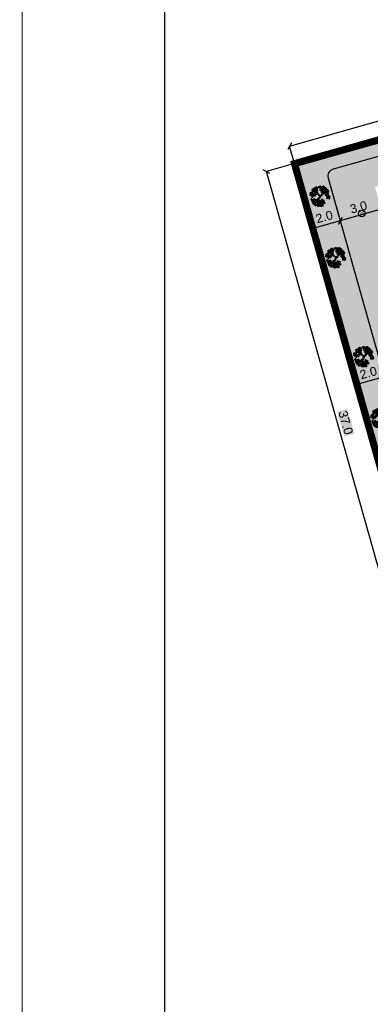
# Model space of a CAD drawing. Header units: metres. Extents: x 705847 to 708930, y 4313677 to 4316580.
# Tile 7 of 218: x 707588 to 707612, y 4313990 to 4314059. Entities that reach past the tile are written whole.
import ezdxf

# ---------------------------------------------------------------- set-up
doc = ezdxf.new("R2010")
doc.units = ezdxf.units.M
doc.header["$LTSCALE"] = 0.5
doc.header["$PDMODE"] = 35
doc.header["$PDSIZE"] = 0.3
doc.linetypes.add('JIS_09_08', pattern=[10.75, 8, -0.55, 0.55, -0.55, 0.55, -0.55])
doc.layers.add('zelen', color=69, linetype='Continuous')
for name, color, linetype, lineweight in [('Граница УЧАСТКА', 7, 'Continuous', 140), ('Рамка  штамп', 7, 'Continuous', 30), ('尺寸线层', 3, 'Continuous', 18)]:
    doc.layers.add(name, color=color, linetype=linetype, lineweight=lineweight)
doc.layers.add('Штрих ГАЗОН', color=7, linetype='Continuous', true_color=0xc8e389)
doc.layers.add('штрих ПРОЕЗДЫ', color=7, linetype='Continuous', true_color=0x415676)
doc.styles.get("Standard").update_dxf_attribs({"font": 'arial.ttf'})
doc.styles.add('宋体', font='arial.ttf')
doc.linetypes.add('FENCELINE1', pattern='A,6.35,-2.54,[133,ltypeshp.shx,S=2.54,R=0,X=-2.54,Y=0],-2.54,25.4', length=36.83)
doc.dimstyles.new('300', dxfattribs={"dimscale": 0.5, "dimtxt": 1.25, "dimasz": 0.75, "dimexe": 0, "dimexo": 0, "dimgap": 0.5, "dimtad": 1, "dimdec": 1, "dimzin": 0, "dimdsep": 46, "dimtxsty": 'Standard', "dimblk": 'OBLIQUE', "dimcen": 0, "dimclrd": 256, "dimclre": 256, "dimclrt": 256, "dimadec": 1, "dimazin": 0, "dimtfac": 1, "dimtdec": 1, "dimtofl": 0, "dimtmove": 0, "dimatfit": 3, "dimfxl": 3, "dimtfill": 2, "dimtfillclr": 7, "dimtolj": 1, "dimtzin": 0, "dimlwd": 25, "dimlwe": -1, "dimarcsym": 0})

# ---------------------------------------------------------------- blocks, each defined once
blk = doc.blocks.new('z_98')
at = {"color": 92, "linetype": 'Continuous'}
for p, q in [((-474, 77), (-445, 92)), ((-472, 35), (-474, 77)), ((-451, 23), (-472, 35)), ((-455, 143), (-426, 157)), ((-453, 100), (-455, 143)), ((-432, 88), (-453, 100)), ((-430, 44), (-451, 23)), ((-445, 92), (-430, 44)), ((-438, 4), (-413, 48)), ((-408, -7), (-438, 4)), ((-436, 216), (-407, 231)), ((-435, 173), (-436, 216)), ((-413, 161), (-435, 173)), ((-411, 109), (-432, 88)), ((-426, 157), (-411, 109)), ((-417, 282), (-388, 296)), ((-416, 239), (-417, 282)), ((-394, 227), (-416, 239)), ((-393, 182), (-413, 161)), ((-413, 48), (-383, 47)), ((-378, 23), (-408, -7)), ((-407, 231), (-393, 182)), ((-400, 143), (-375, 187)), ((-370, 132), (-400, 143)), ((-374, 248), (-394, 227)), ((-389, 90), (-360, 104)), ((-388, 47), (-389, 90)), ((-388, 296), (-374, 248)), ((-366, 35), (-388, 47)), ((-383, 47), (-378, 23)), ((-375, 187), (-346, 186)), ((-370, 155), (-341, 170)), ((-340, 162), (-370, 132)), ((-369, 113), (-370, 155)), ((-347, 101), (-369, 113)), ((-345, 56), (-366, 35)), ((-360, 104), (-345, 56)), ((-353, 17), (-328, 61)), ((-323, 6), (-353, 17)), ((-327, 122), (-347, 101)), ((-346, 186), (-340, 162)), ((-343, 227), (-293, 234)), ((-334, 196), (-343, 227)), ((-341, 170), (-327, 122)), ((-340, 273), (-307, 300)), ((-336, 249), (-340, 273)), ((-307, 245), (-336, 249)), ((-292, 191), (-334, 196)), ((-328, 61), (-299, 60)), ((-293, 36), (-323, 6)), ((-322, 94), (-272, 100)), ((-312, 63), (-322, 94)), ((-319, 140), (-286, 166)), ((-315, 115), (-319, 140)), ((-286, 111), (-315, 115)), ((-270, 57), (-312, 63)), ((-307, 300), (-278, 286)), ((-278, 286), (-307, 245)), ((-299, 60), (-293, 36)), ((-293, 234), (-276, 210)), ((-276, 210), (-292, 191)), ((-287, 359), (-237, 365)), ((-277, 327), (-287, 359)), ((-286, 166), (-256, 152)), ((-256, 152), (-286, 111)), ((-283, 404), (-250, 431)), ((-280, 380), (-283, 404)), ((-251, 376), (-280, 380)), ((-235, 322), (-277, 327)), ((-276, 298), (-243, 325)), ((-273, 273), (-276, 298)), ((-243, 270), (-273, 273)), ((-272, 100), (-255, 76)), ((-255, 76), (-270, 57)), ((-255, 164), (-222, 191)), ((-251, 140), (-255, 164)), ((-221, 417), (-251, 376)), ((-222, 136), (-251, 140)), ((-250, 431), (-221, 417)), ((-243, 325), (-214, 310)), ((-214, 310), (-243, 270)), ((-237, 365), (-219, 341)), ((-219, 341), (-235, 322)), ((-225, 308), (-175, 314)), ((-216, 277), (-225, 308)), ((-222, 354), (-189, 381)), ((-219, 329), (-222, 354)), ((-222, 191), (-193, 177)), ((-193, 177), (-222, 136)), ((-219, 429), (-187, 456)), ((-216, 405), (-219, 429)), ((-189, 326), (-219, 329)), ((-187, 401), (-216, 405)), ((-174, 271), (-216, 277)), ((-189, 381), (-160, 366)), ((-160, 366), (-189, 326)), ((-188, 154), (-138, 161)), ((-178, 123), (-188, 154)), ((-187, 456), (-157, 442)), ((-157, 442), (-187, 401)), ((-184, 200), (-152, 227)), ((-181, 176), (-184, 200)), ((-152, 172), (-181, 176)), ((-136, 118), (-178, 123)), ((-175, 314), (-158, 290)), ((-158, 290), (-174, 271)), ((-162, 275), (-112, 282)), ((-152, 244), (-162, 275)), ((-158, 378), (-125, 405)), ((-155, 354), (-158, 378)), ((-158, 321), (-126, 348)), ((-155, 297), (-158, 321)), ((-126, 350), (-155, 354)), ((-126, 293), (-155, 297)), ((-110, 239), (-152, 244)), ((-152, 227), (-122, 213)), ((-122, 213), (-152, 172)), ((-138, 161), (-121, 137)), ((-121, 137), (-136, 118)), ((-96, 391), (-126, 350)), ((-126, 348), (-96, 334)), ((-96, 334), (-126, 293)), ((-125, 405), (-96, 391)), ((-121, 225), (-88, 252)), ((-117, 200), (-121, 225)), ((-88, 196), (-117, 200)), ((-112, 282), (-95, 258)), ((-95, 258), (-110, 239)), ((-95, 346), (-62, 373)), ((-91, 321), (-95, 346)), ((-62, 317), (-91, 321)), ((-88, 252), (-59, 237)), ((-59, 237), (-88, 196)), ((-62, 373), (-33, 358)), ((-33, 358), (-62, 317)), ((-1, 417), (16, 456)), ((14, 397), (-1, 417)), ((42, 407), (14, 397)), ((16, 456), (48, 457)), ((48, 457), (42, 407)), ((49, 283), (65, 323)), ((63, 263), (49, 283)), ((56, 418), (67, 445)), ((88, 379), (56, 418)), ((63, 350), (75, 377)), ((95, 311), (63, 350)), ((91, 274), (63, 263)), ((65, 323), (98, 324)), ((67, 445), (92, 442)), ((75, 377), (99, 374)), ((109, 404), (88, 379)), ((98, 324), (91, 274)), ((92, 442), (109, 404)), ((117, 336), (95, 311)), ((99, 374), (117, 336)), ((105, 285), (116, 312)), ((137, 246), (105, 285)), ((110, 404), (126, 444)), ((125, 384), (110, 404)), ((113, 217), (124, 244)), ((145, 178), (113, 217)), ((116, 312), (141, 309)), ((124, 244), (148, 241)), ((152, 395), (125, 384)), ((126, 444), (159, 445)), ((136, 238), (152, 277)), ((150, 218), (136, 238)), ((159, 270), (137, 246)), ((141, 309), (159, 270)), ((166, 202), (145, 178)), ((148, 241), (166, 202)), ((178, 228), (150, 218)), ((159, 445), (152, 395)), ((152, 277), (185, 278)), ((160, 102), (176, 141)), ((174, 82), (160, 102)), ((166, 406), (178, 433)), ((198, 367), (166, 406)), ((174, 338), (185, 365)), ((206, 299), (174, 338)), ((202, 92), (174, 82)), ((176, 141), (208, 142)), ((178, 433), (202, 430)), ((185, 278), (178, 228)), ((183, 389), (199, 428)), ((197, 369), (183, 389)), ((185, 365), (210, 362)), ((192, 239), (204, 266)), ((224, 200), (192, 239)), ((225, 380), (197, 369)), ((220, 391), (198, 367)), ((199, 428), (232, 430)), ((200, 171), (211, 199)), ((232, 132), (200, 171)), ((202, 430), (220, 391)), ((208, 142), (202, 92)), ((204, 266), (228, 263)), ((227, 323), (206, 299)), ((210, 362), (227, 323)), ((211, 199), (235, 195)), ((216, 103), (227, 130)), ((248, 64), (216, 103)), ((223, 35), (235, 62)), ((255, -4), (223, 35)), ((246, 225), (224, 200)), ((232, 430), (225, 380)), ((227, 130), (252, 127)), ((228, 263), (246, 225)), ((253, 157), (232, 132)), ((235, 195), (253, 157)), ((235, 62), (259, 59)), ((239, 390), (251, 418)), ((271, 351), (239, 390)), ((247, 323), (258, 350)), ((279, 284), (247, 323)), ((269, 89), (248, 64)), ((251, 418), (275, 415)), ((252, 127), (269, 89)), ((277, 21), (255, -4)), ((256, 180), (272, 219)), ((270, 160), (256, 180)), ((258, 350), (283, 347)), ((259, 59), (277, 21)), ((268, 325), (285, 364)), ((283, 305), (268, 325)), ((298, 170), (270, 160)), ((293, 376), (271, 351)), ((272, 219), (305, 220)), ((275, 415), (293, 376)), ((300, 308), (279, 284)), ((283, 347), (300, 308)), ((310, 316), (283, 305)), ((285, 364), (317, 366)), ((289, 39), (305, 78)), ((303, 19), (289, 39)), ((305, 220), (298, 170)), ((331, 29), (303, 19)), ((305, 78), (338, 79)), ((317, 366), (310, 316)), ((312, 181), (324, 208)), ((344, 142), (312, 181)), ((320, 113), (331, 141)), ((352, 74), (320, 113)), ((324, 208), (348, 205)), ((325, 326), (336, 354)), ((357, 287), (325, 326)), ((331, 141), (355, 137)), ((338, 79), (331, 29)), ((332, 258), (343, 286)), ((364, 219), (332, 258)), ((336, 354), (360, 351)), ((341, 203), (357, 242)), ((356, 183), (341, 203)), ((343, 286), (368, 283)), ((366, 167), (344, 142)), ((345, 40), (357, 67)), ((377, 1), (345, 40)), ((348, 205), (366, 167)), ((373, 99), (352, 74)), ((355, 137), (373, 99)), ((383, 193), (356, 183)), ((378, 312), (357, 287)), ((357, 242), (390, 243)), ((357, 67), (381, 64)), ((360, 351), (378, 312)), ((385, 244), (364, 219)), ((368, 283), (385, 244)), ((399, 26), (377, 1)), ((378, 59), (395, 98)), ((393, 39), (378, 59)), ((381, 64), (399, 26)), ((390, 243), (383, 193)), ((420, 49), (393, 39)), ((395, 98), (427, 99)), ((398, 204), (409, 231)), ((430, 165), (398, 204)), ((405, 136), (416, 163)), ((437, 97), (405, 136)), ((409, 231), (433, 228)), ((416, 163), (441, 160)), ((427, 99), (420, 49)), ((451, 189), (430, 165)), ((433, 228), (451, 189)), ((435, 60), (446, 87)), ((467, 21), (435, 60)), ((458, 121), (437, 97)), ((441, 160), (458, 121)), ((442, -8), (453, 19)), ((446, 87), (470, 84)), ((453, 19), (478, 16)), ((488, 46), (467, 21)), ((470, 84), (488, 46)), ((478, 16), (495, -22)), ((-457, -121), (-432, -100)), ((-447, -162), (-457, -121)), ((-453, -53), (-428, -32)), ((-442, -94), (-453, -53)), ((-423, -169), (-447, -162)), ((-419, -101), (-442, -94)), ((-432, -100), (-407, -144)), ((-428, -32), (-403, -76)), ((-407, -144), (-423, -169)), ((-403, -76), (-419, -101)), ((-415, -275), (-390, -254)), ((-405, -316), (-415, -275)), ((-410, -207), (-385, -186)), ((-400, -248), (-410, -207)), ((-407, -184), (-392, -136)), ((-375, -189), (-407, -184)), ((-381, -323), (-405, -316)), ((-376, -255), (-400, -248)), ((-392, -136), (-363, -131)), ((-390, -254), (-365, -298)), ((-385, -186), (-361, -230)), ((-365, -298), (-381, -323)), ((-361, -230), (-376, -255)), ((-352, -153), (-375, -189)), ((-366, -181), (-340, -161)), ((-355, -222), (-366, -181)), ((-365, -338), (-349, -290)), ((-332, -343), (-365, -338)), ((-363, -131), (-352, -153)), ((-361, -113), (-336, -93)), ((-350, -154), (-361, -113)), ((-332, -230), (-355, -222)), ((-327, -162), (-350, -154)), ((-349, -290), (-320, -285)), ((-340, -161), (-316, -205)), ((-336, -93), (-311, -137)), ((-316, -205), (-332, -230)), ((-309, -307), (-332, -343)), ((-311, -137), (-327, -162)), ((-320, -285), (-309, -307)), ((-319, -343), (-293, -322)), ((-308, -384), (-319, -343)), ((-315, -245), (-300, -197)), ((-283, -249), (-315, -245)), ((-314, -275), (-289, -254)), ((-303, -316), (-314, -275)), ((-311, -159), (-286, -138)), ((-301, -200), (-311, -159)), ((-285, -391), (-308, -384)), ((-307, -91), (-282, -70)), ((-296, -132), (-307, -91)), ((-280, -323), (-303, -316)), ((-277, -207), (-301, -200)), ((-300, -197), (-271, -192)), ((-273, -139), (-296, -132)), ((-293, -322), (-269, -366)), ((-289, -254), (-264, -298)), ((-286, -138), (-262, -182)), ((-269, -366), (-285, -391)), ((-260, -214), (-283, -249)), ((-282, -70), (-257, -114)), ((-264, -298), (-280, -323)), ((-262, -182), (-277, -207)), ((-257, -114), (-273, -139)), ((-271, -192), (-260, -214)), ((-268, -406), (-253, -358)), ((-236, -411), (-268, -406)), ((-264, -313), (-239, -292)), ((-254, -354), (-264, -313)), ((-261, -222), (-246, -174)), ((-229, -227), (-261, -222)), ((-260, -244), (-235, -224)), ((-249, -285), (-260, -244)), ((-230, -361), (-254, -354)), ((-253, -358), (-224, -353)), ((-226, -293), (-249, -285)), ((-246, -174), (-217, -169)), ((-239, -292), (-215, -336)), ((-213, -375), (-236, -411)), ((-235, -224), (-210, -268)), ((-215, -336), (-230, -361)), ((-206, -191), (-229, -227)), ((-210, -268), (-226, -293)), ((-224, -353), (-213, -375)), ((-217, -169), (-206, -191)), ((-214, -376), (-199, -328)), ((-182, -381), (-214, -376)), ((-211, -408), (-161, -403)), ((-202, -439), (-211, -408)), ((-206, -318), (-180, -297)), ((-195, -359), (-206, -318)), ((-203, -184), (-178, -163)), ((-193, -225), (-203, -184)), ((-161, -446), (-202, -439)), ((-201, -249), (-176, -229)), ((-190, -290), (-201, -249)), ((-199, -116), (-173, -95)), ((-188, -157), (-199, -116)), ((-199, -328), (-170, -323)), ((-172, -366), (-195, -359)), ((-169, -232), (-193, -225)), ((-167, -298), (-190, -290)), ((-165, -164), (-188, -157)), ((-159, -345), (-182, -381)), ((-180, -297), (-156, -341)), ((-178, -163), (-153, -207)), ((-176, -229), (-151, -273)), ((-173, -95), (-149, -139)), ((-156, -341), (-172, -366)), ((-170, -323), (-159, -345)), ((-153, -207), (-169, -232)), ((-151, -273), (-167, -298)), ((-149, -139), (-165, -164)), ((-161, -403), (-144, -428)), ((-144, -428), (-161, -446)), ((-155, -381), (-140, -333)), ((-123, -386), (-155, -381)), ((-153, -248), (-137, -199)), ((-121, -252), (-153, -248)), ((-150, -440), (-100, -435)), ((-142, -471), (-150, -440)), ((-100, -478), (-142, -471)), ((-140, -333), (-111, -328)), ((-137, -199), (-108, -194)), ((-100, -350), (-123, -386)), ((-98, -216), (-121, -252)), ((-117, -274), (-66, -270)), ((-108, -306), (-117, -274)), ((-111, -328), (-100, -350)), ((-108, -194), (-98, -216)), ((-66, -313), (-108, -306)), ((-101, -417), (-94, -388)), ((-63, -451), (-101, -417)), ((-100, -435), (-84, -460)), ((-84, -460), (-100, -478)), ((-94, -388), (-70, -388)), ((-93, -352), (-43, -348)), ((-85, -384), (-93, -352)), ((-43, -391), (-85, -384)), ((-70, -388), (-46, -423)), ((-66, -270), (-50, -294)), ((-50, -294), (-66, -313)), ((-46, -423), (-63, -451)), ((-56, -306), (-6, -301)), ((-48, -337), (-56, -306)), ((-6, -344), (-48, -337)), ((-43, -348), (-27, -372)), ((-27, -372), (-43, -391)), ((-33, -384), (18, -379)), ((-24, -416), (-33, -384)), ((18, -423), (-24, -416)), ((-7, -284), (0, -255)), ((31, -317), (-7, -284)), ((-6, -301), (10, -326)), ((10, -326), (-6, -344)), ((0, -255), (25, -254)), ((17, -362), (23, -333)), ((54, -395), (17, -362)), ((18, -379), (34, -404)), ((34, -404), (18, -423)), ((23, -333), (48, -332)), ((25, -254), (48, -289)), ((48, -289), (31, -317)), ((46, -302), (96, -297)), ((54, -333), (46, -302)), ((48, -332), (72, -367)), ((96, -340), (54, -333)), ((72, -367), (54, -395)), ((76, -388), (126, -383)), ((85, -419), (76, -388)), ((127, -426), (85, -419)), ((96, -297), (112, -322)), ((112, -322), (96, -340)), ((106, -334), (156, -329)), ((115, -365), (106, -334)), ((156, -372), (115, -365)), ((126, -383), (143, -408)), ((143, -408), (127, -426)), ((137, -420), (187, -415)), ((145, -451), (137, -420)), ((187, -458), (145, -451)), ((155, -311), (162, -283)), ((193, -345), (155, -311)), ((156, -329), (173, -354)), ((173, -354), (156, -372)), ((162, -283), (187, -282)), ((169, -52), (185, -13)), ((183, -72), (169, -52)), ((211, -62), (183, -72)), ((185, -13), (218, -12)), ((186, -397), (193, -368)), ((224, -430), (186, -397)), ((187, -282), (210, -317)), ((187, -415), (203, -439)), ((203, -439), (187, -458)), ((210, -317), (193, -345)), ((193, -368), (218, -367)), ((218, -12), (211, -62)), ((218, -367), (241, -403)), ((241, -403), (224, -430)), ((225, -51), (237, -24)), ((257, -90), (225, -51)), ((233, -119), (244, -91)), ((265, -158), (233, -119)), ((237, -24), (261, -27)), ((244, -91), (268, -95)), ((279, -65), (257, -90)), ((261, -27), (279, -65)), ((286, -133), (265, -158)), ((268, -95), (286, -133)), ((277, -57), (293, -18)), ((292, -77), (277, -57)), ((319, -67), (292, -77)), ((293, -18), (326, -17)), ((326, -17), (319, -67)), ((334, -56), (345, -29)), ((366, -95), (334, -56)), ((341, -124), (352, -97)), ((373, -163), (341, -124)), ((345, -29), (369, -32)), ((352, -97), (377, -100)), ((353, -28), (364, -1)), ((385, -67), (353, -28)), ((364, -1), (388, -4)), ((387, -70), (366, -95)), ((369, -32), (387, -70)), ((394, -138), (373, -163)), ((377, -100), (394, -138)), ((406, -42), (385, -67)), ((388, -4), (406, -42)), ((474, -47), (442, -8)), ((495, -22), (474, -47))]:
    blk.add_line(p, q, dxfattribs=at)
at = {"color": 33, "linetype": 'Continuous'}
for p, q in [((-221, 63), (-266, 93)), ((-221, 91), (-264, 116)), ((-104, 76), (-221, 91)), ((-106, 43), (-221, 63)), ((-42, 10), (-106, 43)), ((-26, 33), (-104, 76)), ((-26, -28), (-42, 10)), ((0, 0), (-26, 33)), ((0, 0), (78, 71)), ((24, -33), (68, 18)), ((68, 18), (106, 58)), ((78, 71), (101, 126)), ((101, 126), (122, 159)), ((106, 58), (127, 118)), ((122, 159), (146, 174)), ((127, 118), (162, 161)), ((162, 161), (202, 174)), ((-87, -124), (-120, -204)), ((-61, -139), (-92, -217)), ((-92, -217), (-73, -257)), ((-47, -98), (-87, -124)), ((-21, -121), (-61, -139)), ((-26, -28), (-47, -98)), ((24, -33), (-21, -121))]:
    blk.add_line(p, q, dxfattribs=at)
blk = doc.blocks.new('_Oblique')
at = {"color": 0, "linetype": 'ByBlock', "lineweight": -2}
blk.add_line((-0.5, -0.5), (0.5, 0.5), dxfattribs=at)
blk = doc.blocks.new('*D389')
at = {"transparency": 16777216}
for p, q in [((707609.858, 4314045.571), (707610.126, 4314044.621)), ((707612.86, 4314045.981), (707613.013, 4314045.436))]:
    blk.add_line(p, q, dxfattribs=at)
at = {"lineweight": 25, "transparency": 16777216}
blk.add_line((707613.013, 4314045.436), (707610.126, 4314044.621), dxfattribs=at)
at = {"layer": 'Defpoints', "color": 0, "lineweight": 30, "transparency": 16777216}
for p in [(707609.858, 4314045.571), (707612.86, 4314045.981), (707610.126, 4314044.621)]:
    blk.add_point(p, dxfattribs=at)
at = {"lineweight": 25, "transparency": 16777216, "xscale": 0.375, "yscale": 0.375, "zscale": 0.375}
for p, rotation in [((707613.013, 4314045.436), 15.76011880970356), ((707610.126, 4314044.621), 195.7601188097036)]:
    blk.add_blockref('_Oblique', p, dxfattribs=dict(at, rotation=rotation))
at = {"lineweight": 30, "transparency": 16777216, "insert": (707611.415, 4314045.577), "char_height": 0.625, "attachment_point": 5, "rotation": 15.76012, "bg_fill": 1, "box_fill_scale": 1.1, "bg_fill_color": 7, "bg_fill_true_color": 16777215, "bg_fill_transparency": 0}
blk.add_mtext('\\A1;3.0', dxfattribs=at)
blk = doc.blocks.new('*D390')
at = {"transparency": 16777216}
for p, q in [((707609.858, 4314045.571), (707610.126, 4314044.621)), ((707607.836, 4314045.373), (707608.201, 4314044.078))]:
    blk.add_line(p, q, dxfattribs=at)
at = {"lineweight": 25, "transparency": 16777216}
blk.add_line((707610.126, 4314044.621), (707608.201, 4314044.078), dxfattribs=at)
at = {"layer": 'Defpoints', "color": 0, "lineweight": 30, "transparency": 16777216}
for p in [(707609.858, 4314045.571), (707607.836, 4314045.373), (707608.201, 4314044.078)]:
    blk.add_point(p, dxfattribs=at)
at = {"lineweight": 25, "transparency": 16777216, "xscale": 0.375, "yscale": 0.375, "zscale": 0.375}
for p, rotation in [((707610.126, 4314044.621), 15.76011880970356), ((707608.201, 4314044.078), 195.7601188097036)]:
    blk.add_blockref('_Oblique', p, dxfattribs=dict(at, rotation=rotation))
at = {"lineweight": 30, "transparency": 16777216, "insert": (707609.009, 4314044.898), "char_height": 0.625, "attachment_point": 5, "rotation": 15.76012, "bg_fill": 1, "box_fill_scale": 1.1, "bg_fill_color": 7, "bg_fill_true_color": 16777215, "bg_fill_transparency": 0}
blk.add_mtext('\\A1;2.0', dxfattribs=at)
blk = doc.blocks.new('*D402')
at = {"transparency": 16777216}
for p, q in [((707612.954, 4314034.601), (707613.222, 4314033.65)), ((707611.057, 4314033.96), (707611.298, 4314033.107))]:
    blk.add_line(p, q, dxfattribs=at)
at = {"lineweight": 25, "transparency": 16777216}
blk.add_line((707613.222, 4314033.65), (707611.298, 4314033.107), dxfattribs=at)
at = {"layer": 'Defpoints', "color": 0, "lineweight": 30, "transparency": 16777216}
for p in [(707612.954, 4314034.601), (707611.057, 4314033.96), (707611.298, 4314033.107)]:
    blk.add_point(p, dxfattribs=at)
at = {"lineweight": 25, "transparency": 16777216, "xscale": 0.375, "yscale": 0.375, "zscale": 0.375}
for p, rotation in [((707613.222, 4314033.65), 15.75716567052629), ((707611.298, 4314033.107), 195.7571656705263)]:
    blk.add_blockref('_Oblique', p, dxfattribs=dict(at, rotation=rotation))
at = {"lineweight": 30, "transparency": 16777216, "insert": (707612.105, 4314033.927), "char_height": 0.625, "attachment_point": 5, "rotation": 15.75717, "bg_fill": 1, "box_fill_scale": 1.1, "bg_fill_color": 7, "bg_fill_true_color": 16777215, "bg_fill_transparency": 0}
blk.add_mtext('\\A1;2.0', dxfattribs=at)
blk = doc.blocks.new('*D417')
at = {"lineweight": 25, "transparency": 16777216}
blk.add_line((707606.565, 4314049.875), (707628.701, 4314056.122), dxfattribs=at)
at = {"transparency": 16777216}
for p, q in [((707629.051, 4314054.884), (707628.701, 4314056.122)), ((707606.915, 4314048.637), (707606.565, 4314049.875))]:
    blk.add_line(p, q, dxfattribs=at)
at = {"layer": 'Defpoints', "color": 0, "lineweight": 30, "transparency": 16777216}
for p in [(707628.701, 4314056.122), (707629.051, 4314054.884), (707606.915, 4314048.637)]:
    blk.add_point(p, dxfattribs=at)
at = {"lineweight": 25, "transparency": 16777216, "xscale": 0.375, "yscale": 0.375, "zscale": 0.375}
for p, rotation in [((707628.701, 4314056.122), 15.76004399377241), ((707606.565, 4314049.875), 195.7600439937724)]:
    blk.add_blockref('_Oblique', p, dxfattribs=dict(at, rotation=rotation))
at = {"lineweight": 30, "transparency": 16777216, "insert": (707617.479, 4314053.547), "char_height": 0.625, "attachment_point": 5, "rotation": 15.76004, "bg_fill": 1, "box_fill_scale": 1.1, "bg_fill_color": 7, "bg_fill_true_color": 16777215, "bg_fill_transparency": 0}
blk.add_mtext('\\A1;23.0', dxfattribs=at)
blk = doc.blocks.new('*D422')
at = {"transparency": 16777216}
for p, q in [((707606.915, 4314048.637), (707604.94, 4314048.079)), ((707616.964, 4314013.028), (707614.99, 4314012.47))]:
    blk.add_line(p, q, dxfattribs=at)
at = {"lineweight": 25, "transparency": 16777216}
blk.add_line((707614.99, 4314012.47), (707604.94, 4314048.079), dxfattribs=at)
at = {"layer": 'Defpoints', "color": 0, "lineweight": 30, "transparency": 16777216}
for p in [(707606.915, 4314048.637), (707604.94, 4314048.079), (707616.964, 4314013.028)]:
    blk.add_point(p, dxfattribs=at)
at = {"lineweight": 25, "transparency": 16777216, "xscale": 0.375, "yscale": 0.375, "zscale": 0.375}
for p, rotation in [((707604.94, 4314048.079), 105.7600439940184), ((707614.99, 4314012.47), 285.7600439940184)]:
    blk.add_blockref('_Oblique', p, dxfattribs=dict(at, rotation=rotation))
at = {"lineweight": 30, "transparency": 16777216, "insert": (707610.513, 4314030.429), "char_height": 0.625, "attachment_point": 5, "rotation": 285.76004, "bg_fill": 1, "box_fill_scale": 1.1, "bg_fill_color": 7, "bg_fill_true_color": 16777215, "bg_fill_transparency": 0}
blk.add_mtext('\\A1;37.0', dxfattribs=at)

msp = doc.modelspace()

# ---------------------------------------------------------------- hatches: boundary and pattern name
at = {"layer": 'Штрих ГАЗОН', "lineweight": 0, "transparency": 33554610}
h = msp.add_hatch(color=64, dxfattribs=at)
h.dxf.hatch_style = 1
edge = h.paths.add_edge_path()
edge.add_line((707615.29, 4314037.371), (707615.154, 4314037.852))
edge.add_arc((707615.635, 4314037.988), 0.5, 105.76004, 195.76004, ccw=False)
edge.add_line((707615.499, 4314038.469), (707632.342, 4314043.222))
edge.add_line((707632.342, 4314043.222), (707639.1, 4314019.275))
edge.add_line((707639.1, 4314019.275), (707616.964, 4314013.028))
edge.add_line((707616.964, 4314013.028), (707606.915, 4314048.637))
edge.add_line((707606.915, 4314048.637), (707629.05, 4314054.884))
edge.add_line((707629.05, 4314054.884), (707631.527, 4314046.109))
edge.add_line((707631.527, 4314046.109), (707623.769, 4314043.92))
edge.add_arc((707623.634, 4314044.401), 0.5, 195.76004, 285.76004, ccw=False)
edge.add_line((707623.152, 4314044.265), (707622.636, 4314046.094))
edge.add_line((707622.636, 4314046.094), (707627.93, 4314047.588))
edge.add_line((707627.93, 4314047.588), (707626.952, 4314051.053))
edge.add_line((707626.952, 4314051.053), (707621.659, 4314049.559))
edge.add_line((707621.659, 4314049.559), (707621.251, 4314051.002))
edge.add_arc((707620.77, 4314050.867), 0.5, 15.76004, 105.76004)
edge.add_line((707620.634, 4314051.348), (707609.624, 4314048.241))
edge.add_arc((707609.76, 4314047.759), 0.5, 105.76004, 195.76004)
edge.add_line((707609.279, 4314047.624), (707617.835, 4314017.301))
edge.add_arc((707618.316, 4314017.437), 0.5, 195.76004, 285.76004)
edge.add_line((707618.452, 4314016.956), (707623.075, 4314018.262))
edge.add_line((707623.075, 4314018.262), (707629.424, 4314020.065))
edge.add_line((707629.424, 4314020.065), (707628.09, 4314024.78))
edge.add_line((707628.09, 4314024.78), (707621.741, 4314022.977))
edge.add_line((707621.741, 4314022.977), (707622.394, 4314020.668))
edge.add_line((707622.394, 4314020.668), (707620.663, 4314020.178))
edge.add_arc((707620.527, 4314020.659), 0.5, 195.76004, 285.76004, ccw=False)
edge.add_line((707620.046, 4314020.524), (707618.712, 4314025.244))
edge.add_line((707618.712, 4314025.244), (707627.993, 4314027.864))
edge.add_line((707627.993, 4314027.864), (707624.571, 4314039.99))
edge.add_line((707624.571, 4314039.99), (707615.29, 4314037.371))
h.paths.add_polyline_path([(707630.723, 4314022.815), (707630.017, 4314025.318), (707632.519, 4314026.024), (707633.225, 4314023.522)], flags=16)
at = {"layer": 'штрих ПРОЕЗДЫ', "lineweight": 0, "ltscale": 100, "true_color": 0x5b78a4, "transparency": 33554559}
h = msp.add_hatch(color=155, dxfattribs=at)
h.dxf.hatch_style = 1
h.paths.add_polyline_path([(707614.202, 4314041.225), (707612.572, 4314047), (707620.118, 4314049.129), (707621.747, 4314043.354)], flags=16)
edge = h.paths.add_edge_path()
edge.add_line((707632.342, 4314043.222), (707631.524, 4314046.12))
edge.add_line((707631.524, 4314046.12), (707631.524, 4314046.12))
edge.add_line((707631.524, 4314046.12), (707623.77, 4314043.92))
edge.add_arc((707623.634, 4314044.401), 0.5, 195.76004, 285.76004, ccw=False)
edge.add_line((707623.153, 4314044.266), (707621.251, 4314051.003))
edge.add_arc((707620.77, 4314050.867), 0.5, 15.76004, 105.76004)
edge.add_line((707620.634, 4314051.348), (707609.624, 4314048.241))
edge.add_arc((707609.76, 4314047.76), 0.5, 105.76004, 195.76004)
edge.add_line((707609.279, 4314047.624), (707611.18, 4314040.887))
edge.add_line((707611.18, 4314040.887), (707617.835, 4314017.301))
edge.add_arc((707618.316, 4314017.437), 0.5, 195.79869, 285.79869)
edge.add_line((707618.452, 4314016.956), (707623.075, 4314018.262))
edge.add_line((707623.075, 4314018.262), (707622.394, 4314020.668))
edge.add_line((707622.394, 4314020.668), (707620.664, 4314020.178))
edge.add_arc((707620.527, 4314020.659), 0.5, 195.79869, 285.83035, ccw=False)
edge.add_line((707620.046, 4314020.523), (707618.712, 4314025.244))
edge.add_line((707618.712, 4314025.244), (707615.29, 4314037.371))
edge.add_line((707615.29, 4314037.371), (707615.29, 4314037.371))
edge.add_line((707615.29, 4314037.371), (707615.154, 4314037.852))
edge.add_arc((707615.635, 4314037.988), 0.5, 105.75995, 195.76017, ccw=False)
edge.add_line((707615.499, 4314038.469), (707632.342, 4314043.222))

# ---------------------------------------------------------------- linework, layer by layer
at = {"lineweight": 30, "ltscale": 0.1, "elevation": 319.341}
msp.add_lwpolyline([(707597.774, 4313922.575), (707795.274, 4313922.575), (707795.274, 4314066.075), (707597.774, 4314066.075), (707597.774, 4313922.575)], dxfattribs=at)
at = {"color": 1, "linetype": 'FENCELINE1', "lineweight": 30, "ltscale": 0.08}
msp.add_lwpolyline([(707631.527, 4314046.109), (707629.051, 4314054.884), (707606.915, 4314048.637), (707616.964, 4314013.028), (707639.1, 4314019.275), (707632.342, 4314043.222)], dxfattribs=at)
at = {"lineweight": 30}
msp.add_lwpolyline([(707615.29, 4314037.371), (707615.154, 4314037.852, -0.414214), (707615.499, 4314038.469), (707632.342, 4314043.222), (707632.736, 4314043.333, -0.423574), (707636.462, 4314041.169), (707634.291, 4314049.92, -0.404508), (707632.198, 4314046.312), (707631.524, 4314046.12), (707623.77, 4314043.92, -0.414214), (707623.153, 4314044.266), (707621.251, 4314051.003, 0.414214), (707620.634, 4314051.348), (707609.624, 4314048.241, 0.414214), (707609.279, 4314047.624), (707617.835, 4314017.301, 0.414214), (707618.452, 4314016.956), (707623.075, 4314018.262)], format="xyb", dxfattribs=at)
at = {"layer": 'Граница УЧАСТКА', "linetype": 'JIS_09_08', "lineweight": 30, "ltscale": 1.5, "const_width": 0.5, "elevation": -323.947}
msp.add_lwpolyline([(707639.1, 4314019.275), (707629.051, 4314054.884), (707606.915, 4314048.637), (707616.964, 4314013.028)], close=True, dxfattribs=at)
at = {"layer": 'Рамка  штамп', "color": 7, "linetype": 'Continuous', "lineweight": 15, "ltscale": 100, "elevation": 319.341}
msp.add_lwpolyline([(707587.774, 4313920.075), (707797.774, 4313920.075), (707797.774, 4314068.575), (707587.774, 4314068.575), (707587.774, 4313920.075)], dxfattribs=at)
at = {"layer": '尺寸线层', "color": 240, "lineweight": 30, "true_color": 0xed1f24}
msp.add_circle((707611.645, 4314045.135), 0.226, dxfattribs=at)

# ---------------------------------------------------------------- block references
at = {"layer": 'zelen', "xscale": -0.001463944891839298, "yscale": 0.001463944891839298, "zscale": 0.001463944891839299, "rotation": 105.7600439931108}
for p in [(707608.7, 4314046.351), (707609.811, 4314042.031), (707611.775, 4314035.072), (707612.975, 4314030.751)]:
    msp.add_blockref('z_98', p, dxfattribs=at)

# ---------------------------------------------------------------- texts
at = {"layer": '尺寸线层', "color": 240, "lineweight": 30, "true_color": 0xed1f24, "insert": (707611.644, 4314045.135), "char_height": 0.225, "attachment_point": 5, "rotation": 105.76004, "style": '宋体'}
msp.add_mtext('8', dxfattribs=at)

# ---------------------------------------------------------------- dimensions: what is measured, and where the dimension line sits
at = {"color": 4, "lineweight": 30}
for p1, p2, distance, picture, middle in [((707606.915, 4314048.637), (707629.051, 4314054.884), 1.287, '*D417', (707617.479, 4314053.547)), ((707616.964, 4314013.028), (707606.915, 4314048.637), 2.052, '*D422', (707610.513, 4314030.429))]:
    dim = msp.add_aligned_dim(p1=p1, p2=p2, distance=distance, dimstyle='300', dxfattribs=at)
    dim.commit()
    dim.dimension.update_dxf_attribs({"geometry": picture, "text_midpoint": middle})
for base, p1, p2, angle, picture, middle in [((707608.201, 4314044.078), (707609.858, 4314045.571), (707607.836, 4314045.373), 15.76012, '*D390', (707609.009, 4314044.898)), ((707610.126, 4314044.621), (707612.86, 4314045.981), (707609.858, 4314045.571), 15.76012, '*D389', (707611.415, 4314045.577)), ((707611.298, 4314033.107), (707612.954, 4314034.601), (707611.057, 4314033.96), 15.75717, '*D402', (707612.105, 4314033.927))]:
    dim = msp.add_linear_dim(base=base, p1=p1, p2=p2, angle=angle, dimstyle='300', override={"dimtmove": 1}, dxfattribs=at)
    dim.commit()
    dim.dimension.update_dxf_attribs({"geometry": picture, "text_midpoint": middle})

doc.saveas('drawing.dxf')
